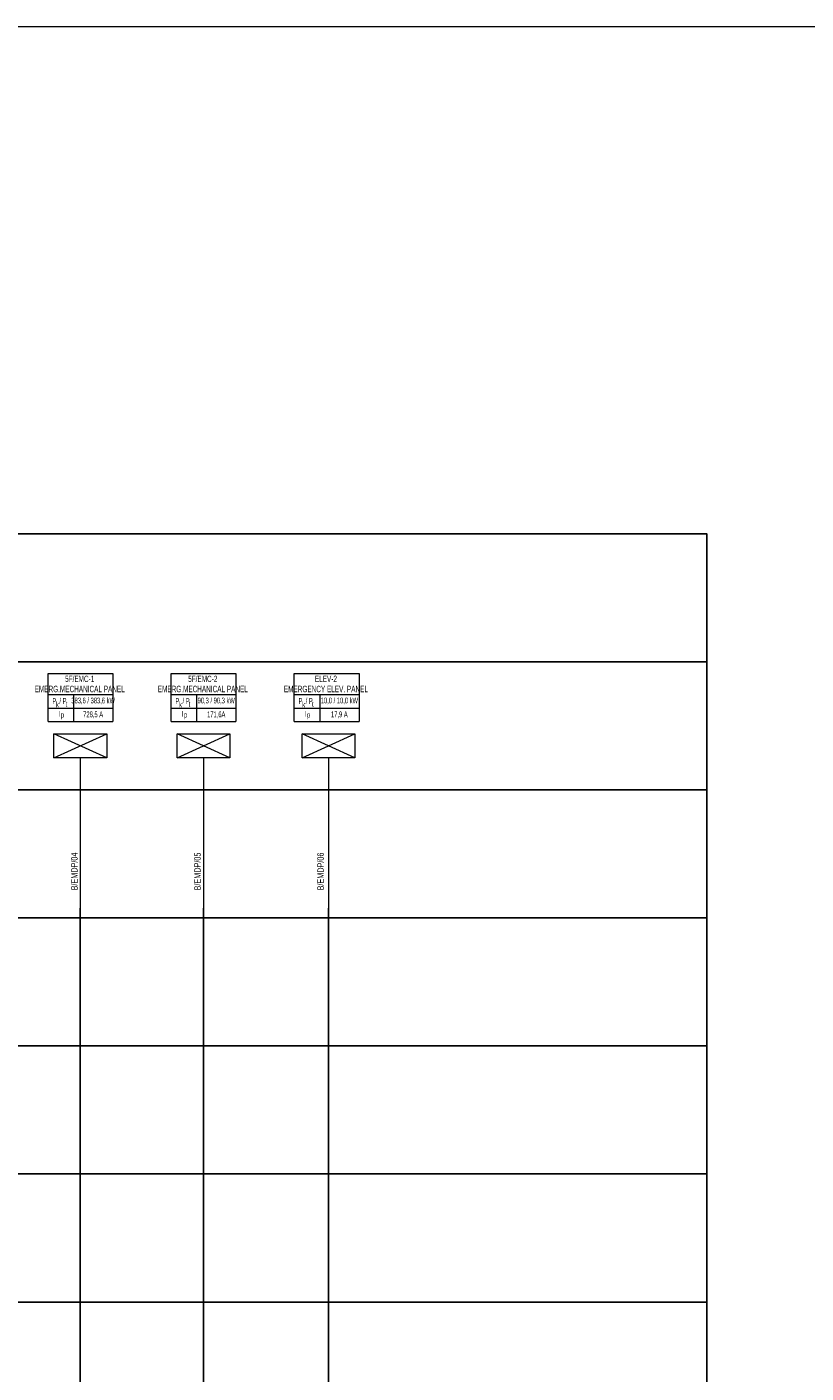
# Model space of a CAD drawing. Header units: millimetres. Extents: x -249865 to 125158, y -30755 to 173378.
# Tile 26 of 34: x 24013 to 48347, y 131328 to 173378. Entities that reach past the tile are written whole.
import ezdxf
from ezdxf.enums import TextEntityAlignment as Align

# ---------------------------------------------------------------- set-up
doc = ezdxf.new("R2010")
doc.units = ezdxf.units.MM
for name, color, linetype, lineweight in [('A-XREF-MIMARI-2$0$M_NOTE', 8, 'Continuous', 5), ('E-TP-CIZIM', 3, 'Continuous', 13), ('E-TP-CIZIM-TEXT', 150, 'Continuous', 13), ('E-YAZI', 7, 'Continuous', 9)]:
    doc.layers.add(name, color=color, linetype=linetype, lineweight=lineweight)
doc.styles.add('EM-TP-ANTET-TT1', font='swisscl.ttf', dxfattribs={"width": 0.8})
doc.styles.add('EM-TP-YAZI-SHX', font='swisscl.ttf', dxfattribs={"width": 0.6})

# ---------------------------------------------------------------- blocks, each defined once
blk = doc.blocks.new('VG-PN-AP-YUK-EMC')
at = {"layer": 'E-TP-CIZIM'}
for p, q in [((-82.4, 470), (82.4, 545)), ((82.4, 470), (-82.4, 545))]:
    blk.add_line(p, q, dxfattribs=at)
at = {"layer": 'E-TP-CIZIM', "linetype": 'Continuous'}
blk.add_line((0, 470), (0, 0), dxfattribs=at)
at = {"layer": 'E-TP-CIZIM', "color": 3}
blk.add_lwpolyline([(-82.4, 545), (82.4, 545), (82.4, 470), (-82.4, 470), (-82.4, 545)], dxfattribs=at)
at = {"style": 'EM-TP-YAZI-SHX', "width": 0.6, "flags": 9}
blk.add_attdef('GEN', text='', height=15, dxfattribs=at).set_placement((1.3, -55.1), align=Align.MIDDLE)
blk = doc.blocks.new('VG-PN-AP-YUK-BILGI')
at = {"layer": 'E-YAZI', "ltscale": 500}
for p, q in [((-100.8, 667.5), (101.5, 667.5)), ((-21.3, 666.6), (-21.3, 583.4)), ((-100.8, 625.5), (101.5, 625.5)), ((-100.8, 583.4), (101.5, 583.4))]:
    blk.add_line(p, q, dxfattribs=at)
blk.add_lwpolyline([(-100.8, 583.4), (-100.8, 733.8), (101.5, 733.8), (101.5, 583.4)], dxfattribs=at)
at = {"layer": 'E-TP-CIZIM-TEXT', "style": 'EM-TP-ANTET-TT1', "width": 0.8}
for s, p in [('P  / P ', (-62.7, 638.5)), ('k', (-71.3, 627.6)), ('t', (-42.7, 628.6)), ('I', (-64.8, 598.3)), ('p', (-56.2, 595.3))]:
    blk.add_text(s, height=18, dxfattribs=at).set_placement(p, align=Align.CENTER)
at = {"layer": 'E-TP-CIZIM-TEXT', "style": 'EM-TP-ANTET-TT1', "width": 0.8, "flags": 12}
for tag, height, p in [('YUK-ADI', 20, (-1.8, 717)), ('YUK-ADI1', 20, (-1.8, 685)), ('GUC', 18, (40.1, 647.9)), ('AKIM', 18, (40.1, 604.2))]:
    blk.add_attdef(tag, text='', height=height, dxfattribs=at).set_placement(p, align=Align.MIDDLE)
at = {"layer": 'E-TP-CIZIM-TEXT', "ltscale": 500, "style": 'EM-TP-YAZI-SHX', "flags": 12}
for tag, p in [('LINYENOT-1', (-8.5, 55.8)), ('LINYENOT-2', (31.5, 55.8))]:
    blk.add_attdef(tag, p, '', height=20, rotation=90, dxfattribs=at)
at = {"layer": 'E-TP-CIZIM-TEXT', "ltscale": 500, "style": 'EM-TP-YAZI-SHX', "width": 0.8, "flags": 9}
blk.add_attdef('GEN', text='', height=20, dxfattribs=at).set_placement((28.4, -26.8), align=Align.MIDDLE)

msp = doc.modelspace()

# ---------------------------------------------------------------- linework, layer by layer
for p, q in [((25680, 121847), (25680, 145847)), ((29524, 121847), (29524, 145847)), ((33430, 121847), (33430, 145847))]:
    msp.add_line(p, q)
at = {"color": 7}
for points in [[(11119, 157547), (45247, 157547), (45247, 153547), (11119, 153547)], [(11119, 153547), (45247, 153547), (45247, 149547), (11119, 149547)], [(11119, 149547), (45247, 149547), (45247, 145547), (11119, 145547)], [(11119, 145547), (45247, 145547), (45247, 141547), (11119, 141547)], [(11119, 141547), (45247, 141547), (45247, 137547), (11119, 137547)], [(11119, 137547), (45247, 137547), (45247, 133547), (11119, 133547)], [(11119, 133547), (45247, 133547), (45247, 129547), (11119, 129547)]]:
    msp.add_lwpolyline(points, close=True, dxfattribs=at)
at = {"layer": 'A-XREF-MIMARI-2$0$M_NOTE', "color": 7}
msp.add_lwpolyline([(-249865, 89278), (120135, 89278), (120135, 173378), (-249865, 173378)], close=True, dxfattribs=at)

# ---------------------------------------------------------------- block references
ref = msp.add_blockref('VG-PN-AP-YUK-BILGI', (25680, 145847), dxfattribs=dict(xscale=10.00000000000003, yscale=10.00000000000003, zscale=10.00000000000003))
ref.add_attrib('LINYENOT-1', 'B/EMDP/04', (25595, 146405), dxfattribs={"layer": 'E-TP-CIZIM-TEXT', "ltscale": 500, "height": 200, "rotation": 90, "style": 'EM-TP-YAZI-SHX', "flags": 12})
ref.add_attrib('YUK-ADI', '5F/EMC-1', dxfattribs={"layer": 'E-TP-CIZIM-TEXT', "height": 200, "style": 'EM-TP-ANTET-TT1', "width": 0.8, "flags": 12}).set_placement((25662, 153017), align=Align.MIDDLE)
ref.add_attrib('YUK-ADI1', 'EMERG.MECHANICAL PANEL', dxfattribs={"layer": 'E-TP-CIZIM-TEXT', "height": 200, "style": 'EM-TP-ANTET-TT1', "width": 0.8, "flags": 12}).set_placement((25662, 152697), align=Align.MIDDLE)
ref.add_attrib('GUC', '383,6 / 383,6 kW', dxfattribs={"layer": 'E-TP-CIZIM-TEXT', "height": 180, "style": 'EM-TP-ANTET-TT1', "width": 0.8, "flags": 12}).set_placement((26081, 152326), align=Align.MIDDLE)
ref.add_attrib('AKIM', '728,5 A', dxfattribs={"layer": 'E-TP-CIZIM-TEXT', "height": 180, "style": 'EM-TP-ANTET-TT1', "width": 0.8, "flags": 12}).set_placement((26081, 151889), align=Align.MIDDLE)
ref = msp.add_blockref('VG-PN-AP-YUK-BILGI', (29524, 145847), dxfattribs=dict(xscale=10.00000000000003, yscale=10.00000000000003, zscale=10.00000000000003))
ref.add_attrib('LINYENOT-1', 'B/EMDP/05', (29439, 146405), dxfattribs={"layer": 'E-TP-CIZIM-TEXT', "ltscale": 500, "height": 200, "rotation": 90, "style": 'EM-TP-YAZI-SHX', "flags": 12})
ref.add_attrib('YUK-ADI', '5F/EMC-2', dxfattribs={"layer": 'E-TP-CIZIM-TEXT', "height": 200, "style": 'EM-TP-ANTET-TT1', "width": 0.8, "flags": 12}).set_placement((29506, 153017), align=Align.MIDDLE)
ref.add_attrib('YUK-ADI1', 'EMERG.MECHANICAL PANEL', dxfattribs={"layer": 'E-TP-CIZIM-TEXT', "height": 200, "style": 'EM-TP-ANTET-TT1', "width": 0.8, "flags": 12}).set_placement((29506, 152697), align=Align.MIDDLE)
ref.add_attrib('GUC', '90,3 / 90,3 kW', dxfattribs={"layer": 'E-TP-CIZIM-TEXT', "height": 180, "style": 'EM-TP-ANTET-TT1', "width": 0.8, "flags": 12}).set_placement((29925, 152326), align=Align.MIDDLE)
ref.add_attrib('AKIM', '171,6A', dxfattribs={"layer": 'E-TP-CIZIM-TEXT', "height": 180, "style": 'EM-TP-ANTET-TT1', "width": 0.8, "flags": 12}).set_placement((29925, 151889), align=Align.MIDDLE)
ref = msp.add_blockref('VG-PN-AP-YUK-BILGI', (33370, 145847), dxfattribs=dict(xscale=10.00000000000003, yscale=10.00000000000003, zscale=10.00000000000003))
ref.add_attrib('LINYENOT-1', 'B/EMDP/06', (33284, 146405), dxfattribs={"layer": 'E-TP-CIZIM-TEXT', "ltscale": 500, "height": 200, "rotation": 90, "style": 'EM-TP-YAZI-SHX', "flags": 12})
ref.add_attrib('YUK-ADI', 'ELEV-2', dxfattribs={"layer": 'E-TP-CIZIM-TEXT', "height": 200, "style": 'EM-TP-ANTET-TT1', "width": 0.8, "flags": 12}).set_placement((33351, 153017), align=Align.MIDDLE)
ref.add_attrib('YUK-ADI1', 'EMERGENCY ELEV. PANEL', dxfattribs={"layer": 'E-TP-CIZIM-TEXT', "height": 200, "style": 'EM-TP-ANTET-TT1', "width": 0.8, "flags": 12}).set_placement((33351, 152697), align=Align.MIDDLE)
ref.add_attrib('GUC', '10,0 / 10,0 kW', dxfattribs={"layer": 'E-TP-CIZIM-TEXT', "height": 180, "style": 'EM-TP-ANTET-TT1', "width": 0.8, "flags": 12}).set_placement((33771, 152326), align=Align.MIDDLE)
ref.add_attrib('AKIM', '17,9 A', dxfattribs={"layer": 'E-TP-CIZIM-TEXT', "height": 180, "style": 'EM-TP-ANTET-TT1', "width": 0.8, "flags": 12}).set_placement((33771, 151889), align=Align.MIDDLE)
at = {"xscale": 10.00000000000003, "yscale": 10.00000000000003, "zscale": 10.00000000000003}
for p in [(25680, 145847), (29524, 145847), (33430, 145847)]:
    msp.add_blockref('VG-PN-AP-YUK-EMC', p, dxfattribs=at)

doc.saveas('drawing.dxf')
